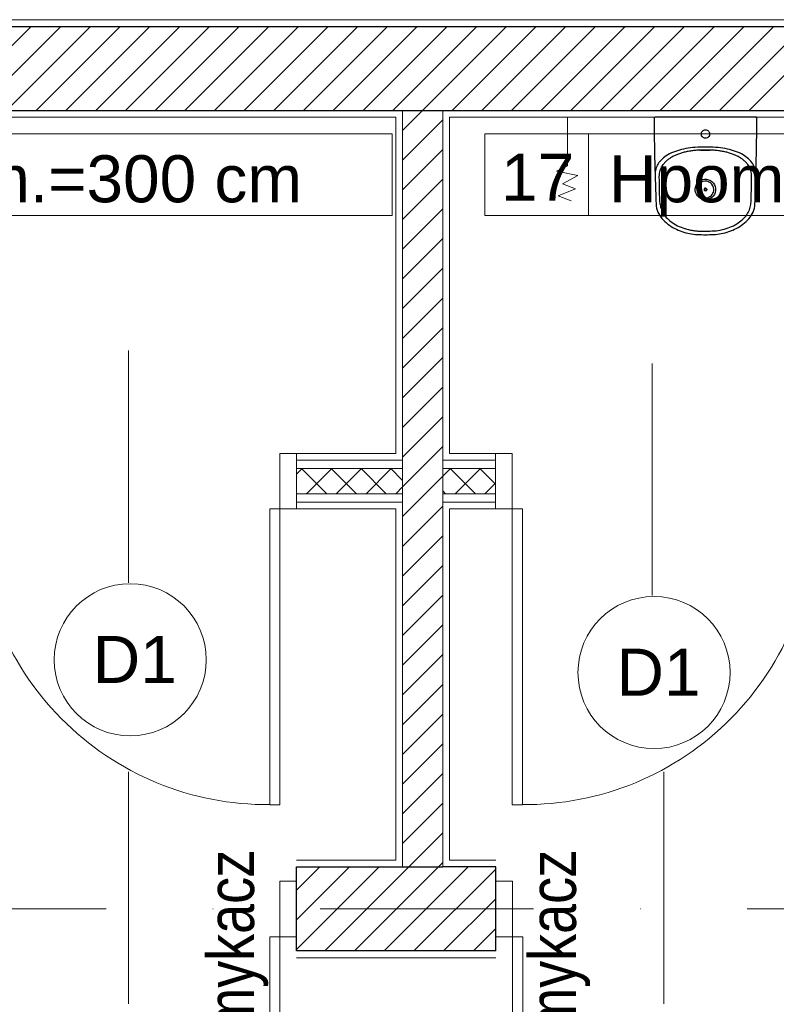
# Model space of a CAD drawing. Header units: metres. Extents: x 10441 to 19716, y -6570 to 1447.
# Tile 35 of 50: x 16380 to 16605, y -3650 to -3357. Entities that reach past the tile are written whole.
import ezdxf
from ezdxf.enums import TextEntityAlignment as Align

# ---------------------------------------------------------------- set-up
doc = ezdxf.new("R2010")
doc.units = ezdxf.units.M
doc.header["$MEASUREMENT"] = 0
doc.linetypes.add('DASHDOT', pattern=[25.4, 12.7, -6.35, 0, -6.35])
for name, color, linetype, lineweight in [('#elektryczne', 8, 'Continuous', 20), ('A_DRZWI', 8, 'Continuous', 5), ('A_HACZE', 8, 'Continuous', 5), ('A_OSIE', 8, 'Continuous', 13), ('A_OZACZENIE DRZWI', 8, 'Continuous', 13), ('A_OZNACZENIA OKIEN', 8, 'Continuous', 13), ('A_PROJEKTOWANE ŚCIANY MUROWANE NOŚNE', 8, 'Continuous', 30), ('A_SCIANY DZIALOWE', 8, 'Continuous', 15), ('A_SCIANY DZIALOWE GK', 8, 'Continuous', 5), ('A_TABELKI POM.', 8, 'Continuous', 20), ('A_TYNK', 8, 'Continuous', 5), ('A_WYMIARY WEWNETRZNE', 8, 'Continuous', 18), ('A_WYPOSAŻENIE SANITARNE', 8, 'Continuous', 5)]:
    doc.layers.add(name, color=color, linetype=linetype, lineweight=lineweight)
doc.layers.add('A_PPOŻ', color=8, linetype='Continuous')
doc.styles.add('ARIAL', font='arial.ttf')
doc.styles.add('GENERATED_STYLE_2', font='ARIALN.TTF')
doc.styles.add('m1_romans', font='romans.shx', dxfattribs={"width": 0.8})

# ---------------------------------------------------------------- blocks, each defined once
blk = doc.blocks.new('podkład')
at = {"layer": 'A_DRZWI', "color": 8, "ltscale": 2}
for points in [[(12275.03, -1241.7), (12280.03, -1241.7), (12280.03, -1258.2), (12275.03, -1258.2)], [(12344.19, -1241.7), (12339.19, -1241.7), (12339.19, -1258.2), (12344.19, -1258.2)], [(12275.03, -1346.2), (12272.03, -1346.2), (12272.03, -1258.2), (12275.03, -1258.2)], [(12344.19, -1346.2), (12347.19, -1346.2), (12347.19, -1258.2), (12344.19, -1258.2)], [(12275.03, -1368.95), (12280.03, -1368.95), (12280.03, -1385.45), (12275.03, -1385.45)], [(12344.3, -1368.95), (12339.3, -1368.95), (12339.3, -1385.45), (12344.3, -1385.45)], [(12275.03, -1473.45), (12272.03, -1473.45), (12272.03, -1385.45), (12275.03, -1385.45)], [(12344.3, -1473.45), (12347.3, -1473.45), (12347.3, -1385.45), (12344.3, -1385.45)]]:
    blk.add_lwpolyline(points, close=True, dxfattribs=at)
for centre, start, end in [((12271.33, -1259.85), 178.9011, 270.4638), ((12347.89, -1259.85), 269.5362, 1.0989), ((12271.33, -1387.11), 178.9011, 270.4638), ((12348, -1387.11), 269.5362, 1.0989)]:
    blk.add_arc(centre, 86.32, start, end, dxfattribs=at)
at = {"layer": 'A_HACZE', "color": 8, "linetype": 'Continuous'}
for p, q in [((12201.03, -1114.7), (12176.03, -1139.7)), ((12209.87, -1114.7), (12184.87, -1139.7)), ((12218.71, -1114.7), (12193.71, -1139.7)), ((12227.55, -1114.7), (12202.55, -1139.7)), ((12236.39, -1114.7), (12211.39, -1139.7)), ((12245.23, -1114.7), (12220.23, -1139.7)), ((12254.07, -1114.7), (12229.07, -1139.7)), ((12262.9, -1114.7), (12237.9, -1139.7)), ((12271.74, -1114.7), (12246.74, -1139.7)), ((12280.58, -1114.7), (12255.58, -1139.7)), ((12289.42, -1114.7), (12264.42, -1139.7)), ((12298.26, -1114.7), (12273.26, -1139.7)), ((12307.1, -1114.7), (12282.1, -1139.7)), ((12315.94, -1114.7), (12290.94, -1139.7)), ((12324.78, -1114.7), (12299.78, -1139.7)), ((12333.61, -1114.7), (12308.61, -1139.7)), ((12342.45, -1114.7), (12311.54, -1145.61)), ((12351.29, -1114.7), (12326.29, -1139.7)), ((12360.13, -1114.7), (12335.13, -1139.7)), ((12368.97, -1114.7), (12343.97, -1139.7)), ((12377.81, -1114.7), (12352.81, -1139.7)), ((12386.65, -1114.7), (12361.65, -1139.7)), ((12395.49, -1114.7), (12370.49, -1139.7)), ((12404.33, -1114.7), (12379.33, -1139.7)), ((12413.16, -1114.7), (12388.16, -1139.7)), ((12422, -1114.7), (12397, -1139.7)), ((12430.84, -1114.7), (12405.84, -1139.7)), ((12439.68, -1114.7), (12414.68, -1139.7)), ((12323.54, -1142.45), (12311.54, -1154.45)), ((12323.54, -1151.29), (12311.54, -1163.29)), ((12323.54, -1160.13), (12311.54, -1172.13)), ((12323.54, -1168.96), (12311.54, -1180.96)), ((12323.54, -1177.8), (12311.54, -1189.8)), ((12323.54, -1186.64), (12311.54, -1198.64)), ((12323.54, -1195.48), (12311.54, -1207.48)), ((12323.54, -1204.32), (12311.54, -1216.32)), ((12323.54, -1213.16), (12311.54, -1225.16)), ((12323.54, -1222), (12311.54, -1234)), ((12323.54, -1230.84), (12311.54, -1242.84)), ((12323.54, -1239.68), (12311.54, -1251.68)), ((12281.66, -1246.2), (12280.03, -1247.83)), ((12289.01, -1253.7), (12281.51, -1246.2)), ((12290.5, -1246.2), (12283, -1253.7)), ((12297.85, -1253.7), (12290.35, -1246.2)), ((12299.34, -1246.2), (12291.84, -1253.7)), ((12306.69, -1253.7), (12299.19, -1246.2)), ((12308.18, -1246.2), (12300.68, -1253.7)), ((12311.54, -1249.72), (12308.03, -1246.2)), ((12325.86, -1246.2), (12323.54, -1248.51)), ((12333.21, -1253.7), (12325.71, -1246.2)), ((12334.7, -1246.2), (12327.2, -1253.7)), ((12339.19, -1250.85), (12334.54, -1246.2)), ((12323.54, -1248.51), (12311.54, -1260.51)), ((12311.54, -1251.68), (12309.52, -1253.7)), ((12324.37, -1253.7), (12323.54, -1252.88)), ((12339.19, -1250.54), (12336.04, -1253.7)), ((12280.17, -1253.7), (12280.03, -1253.56)), ((12323.54, -1257.35), (12311.54, -1269.35)), ((12323.54, -1266.19), (12311.54, -1278.19)), ((12323.54, -1275.03), (12311.54, -1287.03)), ((12323.54, -1283.87), (12311.54, -1295.87)), ((12323.54, -1292.71), (12311.54, -1304.71)), ((12323.54, -1301.55), (12311.54, -1313.55)), ((12323.54, -1310.39), (12311.54, -1322.39)), ((12323.54, -1319.22), (12311.54, -1331.22)), ((12323.54, -1328.06), (12311.54, -1340.06)), ((12323.54, -1336.9), (12311.54, -1348.9)), ((12323.54, -1345.74), (12311.54, -1357.74)), ((12323.54, -1354.58), (12288.42, -1389.7)), ((12304.59, -1364.7), (12280.03, -1389.25)), ((12295.75, -1364.7), (12280.03, -1380.42)), ((12286.91, -1364.7), (12280.03, -1371.58)), ((12323.54, -1363.42), (12297.26, -1389.7)), ((12331.1, -1364.7), (12306.1, -1389.7)), ((12339.3, -1365.34), (12314.94, -1389.7)), ((12339.3, -1374.18), (12323.78, -1389.7)), ((12339.3, -1383.02), (12332.62, -1389.7))]:
    blk.add_line(p, q, dxfattribs=at)
at = {"layer": 'A_OSIE', "color": 8, "linetype": 'DASHDOT', "ltscale": 5}
blk.add_line((14256.99, -1377.2), (10108.73, -1377.2), dxfattribs=at)
at = {"layer": 'A_OZACZENIE DRZWI', "color": 8}
for p, q in [((12230.03, -1280.15), (12230.03, -1211.13)), ((12385.87, -1283.95), (12385.87, -1214.93)), ((12230.03, -1405.41), (12230.03, -1336.38)), ((12389.3, -1405.41), (12389.3, -1336.38))]:
    blk.add_line(p, q, dxfattribs=at)
at = {"layer": 'A_PROJEKTOWANE ŚCIANY MUROWANE NOŚNE', "color": 8}
for p, q in [((12073.8, -1114.7), (12561.3, -1114.7)), ((12073.8, -1139.7), (12323.54, -1139.7)), ((12323.54, -1139.7), (12561.3, -1139.7)), ((12280.03, -1389.7), (12280.03, -1364.7)), ((12280.03, -1364.7), (12323.54, -1364.7)), ((12339.3, -1364.7), (12323.54, -1364.7)), ((12339.3, -1389.7), (12339.3, -1364.7)), ((12339.3, -1389.7), (12280.03, -1389.7))]:
    blk.add_line(p, q, dxfattribs=at)
at = {"layer": 'A_SCIANY DZIALOWE', "color": 8}
for p, q in [((12311.54, -1139.7), (12311.54, -1364.7)), ((12323.54, -1139.7), (12323.54, -1364.7))]:
    blk.add_line(p, q, dxfattribs=at)
at = {"layer": 'A_SCIANY DZIALOWE GK', "color": 8}
for p, q in [((12280.03, -1243.7), (12311.54, -1243.7)), ((12339.19, -1243.7), (12323.54, -1243.7)), ((12280.03, -1246.2), (12311.54, -1246.2)), ((12339.19, -1246.2), (12323.54, -1246.2)), ((12280.03, -1253.7), (12311.54, -1253.7)), ((12280.03, -1256.2), (12311.54, -1256.2)), ((12339.19, -1253.7), (12323.54, -1253.7)), ((12339.19, -1256.2), (12323.54, -1256.2))]:
    blk.add_line(p, q, dxfattribs=at)
at = {"layer": 'A_TYNK', "color": 8}
for p, q in [((12559.3, -1112.7), (12075.8, -1112.7)), ((12096.3, -1141.7), (12309.54, -1141.7)), ((12309.54, -1141.7), (12309.54, -1241.7)), ((12538.8, -1141.7), (12325.54, -1141.7)), ((12325.54, -1141.7), (12325.54, -1241.7)), ((12309.54, -1241.7), (12280.03, -1241.7)), ((12325.54, -1241.7), (12339.19, -1241.7)), ((12280.03, -1258.2), (12309.54, -1258.2)), ((12309.54, -1258.2), (12309.54, -1362.7)), ((12325.54, -1258.2), (12325.54, -1362.7)), ((12339.19, -1258.2), (12325.54, -1258.2)), ((12280.03, -1362.7), (12309.54, -1362.7)), ((12339.3, -1362.7), (12325.54, -1362.7)), ((12280.03, -1391.7), (12339.3, -1391.7))]:
    blk.add_line(p, q, dxfattribs=at)
at = {"layer": 'A_TYNK', "color": 8, "linetype": 'Continuous'}
for p, q in [((12538.8, -1141.7), (12325.54, -1141.7)), ((12325.54, -1141.7), (12325.54, -1241.7)), ((12325.54, -1241.7), (12339.19, -1241.7)), ((12325.54, -1362.7), (12325.54, -1258.2)), ((12325.54, -1258.2), (12339.19, -1258.2)), ((12339.3, -1362.7), (12325.54, -1362.7))]:
    blk.add_line(p, q, dxfattribs=at)
at = {"layer": 'A_WYMIARY WEWNETRZNE', "color": 8, "linetype": 'Continuous'}
for p, q in [((12111.49, -1146.68), (12308.47, -1146.68)), ((12308.47, -1146.68), (12308.47, -1170.91)), ((12336, -1170.91), (12336, -1146.68)), ((12336, -1146.68), (12532.98, -1146.68)), ((12366.88, -1146.68), (12366.88, -1170.91)), ((12308.47, -1170.91), (12111.49, -1170.91)), ((12532.98, -1170.91), (12336, -1170.91))]:
    blk.add_line(p, q, dxfattribs=at)
for centre in [(12230.52, -1303.08), (12386.37, -1306.88)]:
    blk.add_circle(centre, 22.63, dxfattribs=at)
at = {"layer": 'A_WYPOSAŻENIE SANITARNE', "color": 8}
for p, q in [((12360.59, -1141.7), (12360.61, -1156.2)), ((12360.61, -1156.2), (12357.37, -1157.73)), ((12357.37, -1157.73), (12363.75, -1159.07)), ((12363.75, -1159.07), (12359.16, -1161.54)), ((12359.16, -1161.54), (12362.98, -1162.99)), ((12362.98, -1162.99), (12357.82, -1165.12)), ((12357.82, -1165.12), (12361.75, -1166.57))]:
    blk.add_line(p, q, dxfattribs=at)
at = {"layer": 'A_WYPOSAŻENIE SANITARNE', "color": 8, "lineweight": -3}
blk.add_lwpolyline([(12416.66, -1159.4, 0.003397), (12416.87, -1150.8, 0.004605), (12416.95, -1142.2, 0.000026), (12416.95, -1142.15, 0.000026), (12416.95, -1142.1), (12416.95, -1141.9, 0.414251), (12416.75, -1141.7), (12386.73, -1141.7, 0.293591), (12386.41, -1141.9, 0.002795), (12386.41, -1142, 0.000559), (12386.41, -1142.1, 0.000026), (12386.41, -1142.15, 0.000026), (12386.41, -1142.2, 0.004601), (12386.49, -1150.8, 0.003384), (12386.71, -1159.4, 0.000027), (12386.84, -1163.44, 0.000084), (12386.97, -1167.48, 0.000092), (12386.97, -1167.55, 0.000134), (12386.97, -1167.62, 0.099596), (12387.52, -1169.9, 0.068321), (12388.8, -1171.89, 0.054751), (12390.52, -1173.51, 0.041077), (12392.52, -1174.77, 0.0376), (12394.69, -1175.7, 0.034162), (12396.97, -1176.32, 0.037451), (12399.32, -1176.6, 0.011092), (12401.68, -1176.65, 0.011092), (12404.05, -1176.6, 0.037451), (12406.39, -1176.32, 0.034162), (12408.68, -1175.7, 0.0376), (12410.85, -1174.77, 0.041077), (12412.85, -1173.51, 0.054751), (12414.57, -1171.89, 0.068321), (12415.85, -1169.9, 0.099596), (12416.39, -1167.62, 0.000134), (12416.4, -1167.55, 0.000092), (12416.4, -1167.48, 0.000024), (12416.53, -1163.44, 0.000019)], format="xyb", close=True, dxfattribs=at)
blk.add_lwpolyline([(12416.48, -1141.9), (12416.48, -1141.9), (12416.48, -1141.9)], dxfattribs=at)
for points in [[(12400.8, -1147.58, -0.09847), (12400.53, -1147.18, -0.09847), (12400.43, -1146.7, -0.098269), (12400.53, -1146.22, -0.098534), (12400.8, -1145.82)], [(12400.8, -1145.82, -0.098513), (12401.21, -1145.54, -0.098513), (12401.68, -1145.45)], [(12401.68, -1147.95, -0.098513), (12401.21, -1147.85, -0.098513), (12400.8, -1147.58)], [(12401.68, -1145.45, -0.098513), (12402.16, -1145.54, -0.098513), (12402.57, -1145.82)], [(12402.57, -1147.58, -0.098512), (12402.16, -1147.85, -0.098514), (12401.68, -1147.95)], [(12402.57, -1145.82, -0.098534), (12402.84, -1146.22, -0.098269), (12402.93, -1146.7, -0.098471), (12402.84, -1147.18, -0.09847), (12402.57, -1147.58)], [(12400.8, -1150.63, 0.021966), (12397.94, -1150.76, 0.03078), (12395.12, -1151.19, 0.031921), (12392.72, -1151.87, 0.048122), (12390.46, -1152.92, 0.048061), (12388.85, -1154.09, 0.071276), (12387.57, -1155.6, 0.073559), (12386.89, -1157.14, 0.075158), (12386.69, -1158.8)], [(12401.68, -1150.63, 0.000372), (12401.24, -1150.63, 0.000249), (12400.8, -1150.63)], [(12402.57, -1150.63, 0.000224), (12402.13, -1150.63, 0.000224), (12401.68, -1150.63)], [(12416.68, -1158.8, 0.075162), (12416.48, -1157.14, 0.073552), (12415.8, -1155.6, 0.071261), (12414.52, -1154.09, 0.048102), (12412.91, -1152.92, 0.048092), (12410.65, -1151.87, 0.031916), (12408.25, -1151.19, 0.030801), (12405.42, -1150.76, 0.021956), (12402.57, -1150.63)], [(12400.8, -1151.49, 0.001239), (12400.64, -1151.49, 0.001804), (12400.47, -1151.49, 0.001706), (12400.3, -1151.5, 0.001682), (12400.13, -1151.5, 0.003424), (12399.8, -1151.51, 0.003597), (12399.47, -1151.53, 0.00711), (12398.81, -1151.58, 0.007163), (12398.16, -1151.64, 0.014286), (12396.89, -1151.82, 0.015902), (12395.65, -1152.08, 0.015832), (12394.5, -1152.39, 0.018732), (12393.39, -1152.78, 0.018454), (12392.41, -1153.2, 0.022759), (12391.47, -1153.7, 0.022424), (12390.69, -1154.22, 0.027749), (12389.96, -1154.81, 0.014491), (12389.65, -1155.11, 0.016382), (12389.35, -1155.43)], [(12399.85, -1151.51, 0.0013), (12399.88, -1151.52, 0.0012), (12399.9, -1151.52)], [(12399.9, -1151.52, -0.001061), (12399.88, -1151.52, -0.001185), (12399.85, -1151.51)], [(12403.47, -1151.52, -0.03502), (12401.68, -1151.64, -0.03502), (12399.9, -1151.52)], [(12401.68, -1151.49, -0.000042), (12401.46, -1151.49, 0.000204), (12401.24, -1151.49, 0.000008), (12401.02, -1151.49, 0.000423), (12400.8, -1151.49)], [(12402.56, -1151.49, 0.000423), (12402.34, -1151.49, 0.000008), (12402.12, -1151.49, 0.000204), (12401.9, -1151.49, -0.000042), (12401.68, -1151.49)], [(12414.02, -1155.43, 0.016399), (12413.72, -1155.11, 0.014505), (12413.4, -1154.81, 0.027749), (12412.68, -1154.22, 0.022424), (12411.89, -1153.7, 0.022759), (12410.96, -1153.2, 0.018454), (12409.98, -1152.78, 0.018732), (12408.86, -1152.39, 0.015832), (12407.72, -1152.08, 0.015902), (12406.47, -1151.82, 0.014286), (12405.21, -1151.64, 0.007163), (12404.56, -1151.58, 0.00711), (12403.9, -1151.53, 0.003597), (12403.57, -1151.51, 0.003424), (12403.23, -1151.5, 0.001682), (12403.07, -1151.5, 0.001706), (12402.9, -1151.49, 0.001804), (12402.73, -1151.49, 0.001239), (12402.56, -1151.49)], [(12403.52, -1151.51, -0.001247), (12403.49, -1151.52, -0.001147), (12403.47, -1151.52)], [(12403.47, -1151.52, -0.000029), (12403.47, -1151.52, -0.000029), (12403.47, -1151.52)], [(12387.96, -1158.97, -0.076959), (12388.37, -1157.09, -0.085989), (12389.35, -1155.43)], [(12415.41, -1158.97, 0.076821), (12415, -1157.09, 0.08598), (12414.02, -1155.43)], [(12387.95, -1159.53, -0.008833), (12387.95, -1159.25, -0.009851), (12387.96, -1158.97)], [(12388.19, -1167.56, -0.008465), (12388.01, -1163.55, -0.006338), (12387.95, -1159.53)], [(12415.18, -1167.56, 0.008463), (12415.36, -1163.55, 0.006343), (12415.42, -1159.53)], [(12415.42, -1159.53, 0.008833), (12415.42, -1159.25, 0.009851), (12415.41, -1158.97)], [(12400.75, -1166.09, -1), (12402.62, -1160.31)], [(12400.92, -1160.84, 0.198912), (12399.47, -1162.07, 0.414214), (12400.56, -1165.41, 0.198912), (12402.45, -1165.56)], [(12402.62, -1160.31, -1), (12400.75, -1166.09)], [(12404.17, -1163.2, 0.509525), (12400.92, -1160.84)], [(12401.81, -1162.82, 0.198912), (12401.5, -1162.84, 0.414214), (12401.32, -1163.38, 0.198912), (12401.56, -1163.58)], [(12401.38, -1163.2, -0.509525), (12401.78, -1162.91)], [(12401.59, -1163.48, -0.158384), (12401.44, -1163.38, -0.158384), (12401.38, -1163.2)], [(12402.09, -1163.2, -0.078702), (12402.07, -1163.32, -0.198912), (12401.87, -1163.56, -0.198912), (12401.56, -1163.58)], [(12401.98, -1163.2, -0.509525), (12401.59, -1163.48)], [(12401.78, -1162.91, -0.158384), (12401.93, -1163.02, -0.158384), (12401.98, -1163.2)], [(12401.81, -1162.82, -0.158384), (12402.01, -1162.96, -0.158384), (12402.09, -1163.2)], [(12402.45, -1165.56, 0.158384), (12403.69, -1164.66, 0.158384), (12404.17, -1163.2)], [(12388.2, -1167.67, -0.002621), (12388.19, -1167.61, -0.002635), (12388.19, -1167.56)], [(12388.2, -1167.67, 0.07641), (12388.6, -1169.27, 0.056045), (12389.41, -1170.73, 0.056558), (12390.74, -1172.21, 0.042412), (12392.35, -1173.4, 0.044132), (12394.43, -1174.45, 0.036861), (12396.66, -1175.14, 0.019203), (12397.89, -1175.38, 0.018742), (12399.14, -1175.53, 0.018392), (12400.41, -1175.58, 0.001281), (12401.68, -1175.59)], [(12401.68, -1175.59, 0.015061), (12404.21, -1175.51, 0.042568), (12406.71, -1175.14, 0.036875), (12408.94, -1174.45, 0.044128), (12411.02, -1173.4, 0.04242), (12412.62, -1172.21, 0.056535), (12413.96, -1170.73, 0.056066), (12414.77, -1169.27, 0.076403), (12415.17, -1167.67)], [(12415.17, -1167.67, 0.002628), (12415.17, -1167.61, 0.002643), (12415.18, -1167.56)]]:
    blk.add_lwpolyline(points, format="xyb", dxfattribs=at)
at = {"layer": 'A_OZACZENIE DRZWI', "color": 8, "ltscale": 0.1, "style": 'm1_romans', "width": 0.8}
for rotation, p in [(98.4861, (12735.07, -773.13)), (360, (12573.8, -1012.7)), (90, (11565.29, -1150.14)), (90, (11872.29, -1150.14)), (90, (12230.03, -1245.64)), (90, (12385.87, -1249.44)), (90, (11565.29, -1370.89)), (90, (11872.29, -1370.89)), (90, (12230.03, -1370.89)), (90, (12389.3, -1370.89)), (90, (11748.79, -1556.15)), (90, (11986.6, -1556.15)), (90, (12389.3, -1556.15)), (360, (12235.05, -1664.2)), (360, (12235.05, -1880.2)), (90, (11745.78, -2001.94))]:
    blk.add_attdef('SZEROKOSC', text='', height=10, rotation=rotation, dxfattribs=at).set_placement(p, align=Align.BOTTOM_CENTER)
for rotation, p in [(98.4861, (12738.56, -773.47)), (360, (12572.95, -1016.09)), (90, (11568.68, -1150.99)), (90, (11875.68, -1150.99)), (90, (12233.42, -1246.49)), (90, (12389.27, -1250.29)), (90, (11568.68, -1371.74)), (90, (11875.68, -1371.74)), (90, (12233.42, -1371.74)), (90, (12392.69, -1371.74)), (90, (11752.19, -1557)), (90, (11990, -1557)), (90, (12392.69, -1557)), (360, (12234.2, -1667.59)), (360, (12234.2, -1883.59)), (90, (11749.18, -2002.79))]:
    blk.add_attdef('WYSOKOSC', text='', height=10, rotation=rotation, dxfattribs=at).set_placement(p, align=Align.TOP_CENTER)
at = {"layer": 'A_OZNACZENIA OKIEN', "color": 8, "linetype": 'Continuous', "lineweight": 18, "style": 'ARIAL'}
for s, p in [('Hpom.=300 cm', (12148.49, -1167.02)), ('Hpom.=300 cm', (12373, -1167.02)), ('D1', (12219.35, -1309.98)), ('D1', (12375.2, -1313.78))]:
    blk.add_text(s, height=14, dxfattribs=at).set_placement(p)
at = {"layer": 'A_OZNACZENIA OKIEN', "color": 8, "ltscale": 0.1, "style": 'm1_romans', "width": 0.8}
for rotation, p in [(278.8676, (13403.28, -587.56)), (278.8676, (13013.44, -645.27)), (278.8676, (12475.3, -724.92)), (278.8676, (12253.72, -757.72)), (0, (14011.09, -903.42)), (278.8676, (11051.11, -935.72)), (278.8676, (10670.26, -992.09)), (0, (14011.09, -1578.09)), (90, (10823, -2081.55)), (90, (11208, -2081.55)), (90, (11974, -2081.55)), (90, (13179.19, -2081.55)), (90, (13543.19, -2081.55))]:
    blk.add_attdef('WYSOKOSC', text='', height=10, rotation=rotation, dxfattribs=at).set_placement(p, align=Align.TOP_CENTER)
for rotation, p in [(278.8676, (13373.71, -593.04)), (278.8676, (12983.87, -650.74)), (278.8676, (12445.73, -730.4)), (278.8676, (12224.15, -763.19)), (0, (14017.48, -900.03)), (278.8676, (11021.54, -941.2)), (278.8676, (10640.69, -997.57)), (0, (14017.48, -1574.7)), (90, (10819.6, -2080.7)), (90, (11204.6, -2080.7)), (90, (11970.6, -2080.7)), (90, (13175.8, -2080.7)), (90, (13539.8, -2080.7))]:
    blk.add_attdef('SZEROKOSC', text='', height=10, rotation=rotation, dxfattribs=at).set_placement(p, align=Align.BOTTOM_CENTER)
at = {"layer": 'A_PPOŻ', "color": 8, "linetype": 'Continuous', "lineweight": 18, "style": 'GENERATED_STYLE_2'}
for p in [(12267.36, -1472.83), (12363.15, -1472.83)]:
    blk.add_text('Samozamykacz', height=14, rotation=90, dxfattribs=at).set_placement(p)
at = {"layer": 'A_TABELKI POM.', "color": 8, "linetype": 'Continuous', "lineweight": 18, "style": 'ARIAL'}
blk.add_text('17', height=14, dxfattribs=at).set_placement((12340.88, -1166.57))

msp = doc.modelspace()

# ---------------------------------------------------------------- block references
at = {"layer": '#elektryczne', "color": 8, "linetype": 'Continuous', "lineweight": 18}
msp.add_blockref('podkład', (4182.37, -2244.78), dxfattribs=at)

doc.saveas('drawing.dxf')
